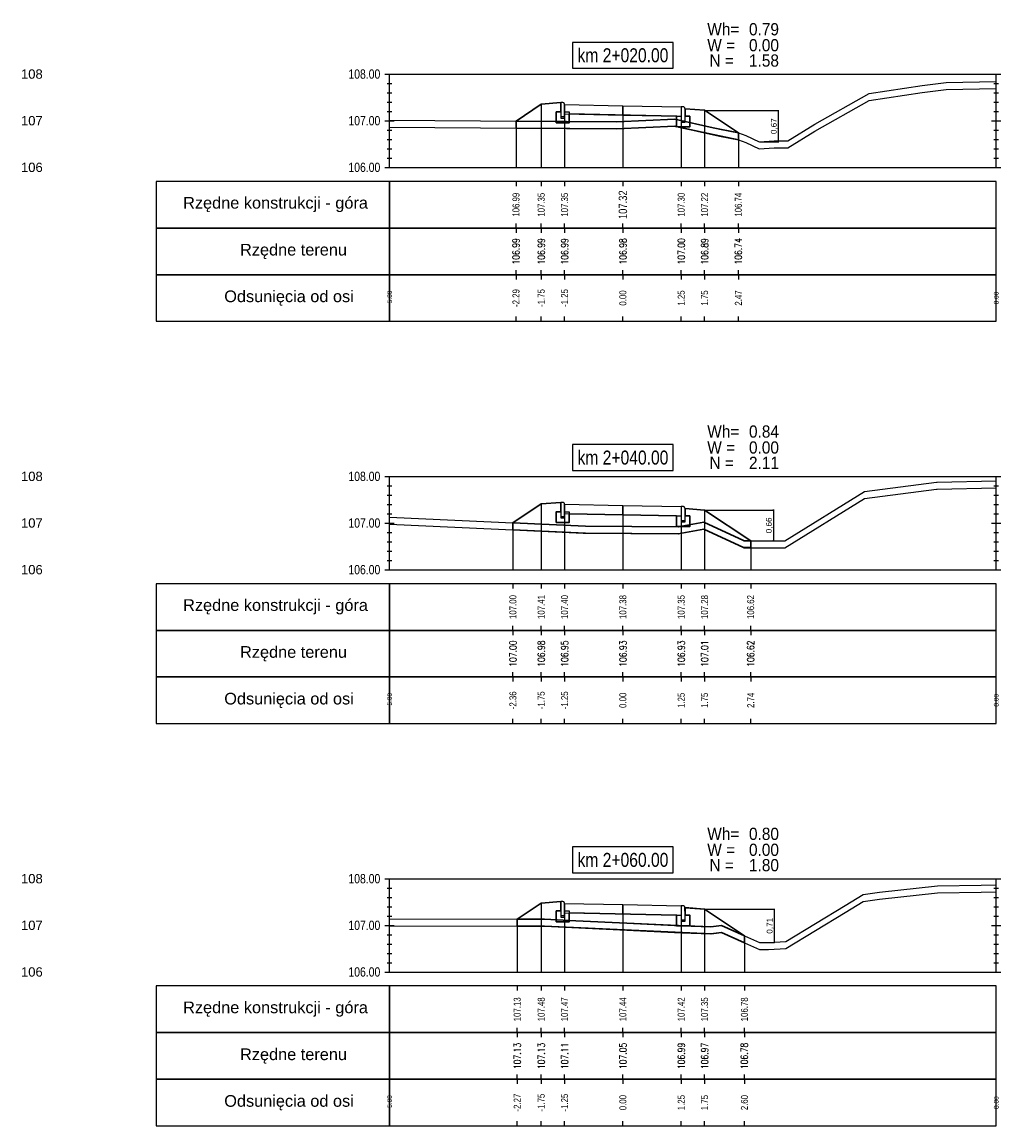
# Model space of a CAD drawing. Extents: x 7537626 to 7538805, y 5722894 to 5725486.
# Tile 13 of 105: x 7538009 to 7538030, y 5725386 to 5725410. Entities that reach past the tile are written whole.
import ezdxf

# ---------------------------------------------------------------- set-up
doc = ezdxf.new("R2010")
doc.units = 0
doc.header["$PDMODE"] = 35
doc.header["$PDSIZE"] = 0.3
for name, color, linetype in [('C-DROGI-PROFILE', 7, 'Continuous'), ('C-DROGI-PROFILE-ETYKIETY', 7, 'Continuous'), ('C-DROGI-PRZEKROJE-ETYKIETY', 7, 'Continuous'), ('C-POPRZECZKA-przekrój', 2, 'Continuous'), ('C-POPRZECZKA-widok', 1, 'Continuous')]:
    doc.layers.add(name, color=color, linetype=linetype)
for name, color, linetype, true_color in [('C-humus', 7, 'Continuous', 0x003df5), ('C-Teren', 7, 'Continuous', 0x008521), ('poprzeczki', 7, 'Continuous', 0x0000d6)]:
    doc.layers.add(name, color=color, linetype=linetype, true_color=true_color)
doc.layers.add('D-1.pow. hum.', color=7, linetype='Continuous', lineweight=30, plot=False)
doc.layers.add('D-3.nasyp', color=4, linetype='Continuous', lineweight=30, plot=False)
doc.layers.add('D-roboty-ziemne-opis', color=2, linetype='Continuous', lineweight=30)
doc.styles.add('2mm08', font='arial.ttf', dxfattribs={"width": 0.8})
doc.styles.add('opis_50', font='arial.ttf', dxfattribs={"height": 0.125})
doc.styles.get("Standard").update_dxf_attribs({"font": 'arial.ttf'})
doc.dimstyles.new('OPIS_50', dxfattribs={"dimscale": 0.5, "dimtxt": 0.125, "dimasz": 0.25, "dimexe": 0.1, "dimexo": 0.15, "dimgap": 0.1, "dimtad": 1, "dimzin": 0, "dimtxsty": 'opis_50', "dimblk": 'ARCHTICK', "dimcen": 0.15, "dimdle": 0.1, "dimaunit": 2, "dimadec": 4, "dimazin": 0, "dimtfac": 1, "dimtmove": 0, "dimatfit": 3, "dimfxl": 1, "dimarcsym": 0})

# ---------------------------------------------------------------- blocks, each defined once
blk = doc.blocks.new('_ArchTick')
at = {"color": 0, "linetype": 'ByBlock', "const_width": 0.15}
blk.add_lwpolyline([(-0.5, -0.5), (0.5, 0.5)], dxfattribs=at)
blk = doc.blocks.new('*D98')
at = {"layer": 'Defpoints', "color": 0, "transparency": 16777216}
for p in [(7538023.601, 5725407.785), (7538024.77, 5725407.112), (7538025.18, 5725407.112)]:
    blk.add_point(p, dxfattribs=at)
at = {"layer": 'poprzeczki', "color": 0, "lineweight": -2, "transparency": 16777216}
for p, q in [((7538023.616, 5725407.785), (7538025.19, 5725407.785)), ((7538025.18, 5725407.795), (7538025.18, 5725407.102)), ((7538024.785, 5725407.112), (7538025.19, 5725407.112))]:
    blk.add_line(p, q, dxfattribs=at)
at = {"layer": 'poprzeczki', "color": 0, "lineweight": -2, "transparency": 16777216, "xscale": 0.025, "yscale": 0.025, "zscale": 0.025}
for p, rotation in [((7538025.18, 5725407.785), 90), ((7538025.18, 5725407.112), 270)]:
    blk.add_blockref('_ArchTick', p, dxfattribs=dict(at, rotation=rotation))
at = {"layer": 'poprzeczki', "color": 0, "transparency": 16777216, "insert": (7538025.095, 5725407.449), "char_height": 0.125, "attachment_point": 5, "rotation": 90, "style": 'opis_50'}
blk.add_mtext('0,67', dxfattribs=at)
blk = doc.blocks.new('*D99')
at = {"layer": 'Defpoints', "color": 0, "transparency": 16777216}
for p in [(7538023.601, 5725399.219), (7538024.589, 5725398.56), (7538025.074, 5725398.56)]:
    blk.add_point(p, dxfattribs=at)
at = {"layer": 'poprzeczki', "color": 0, "lineweight": -2, "transparency": 16777216}
for p, q in [((7538023.616, 5725399.219), (7538025.084, 5725399.219)), ((7538025.074, 5725399.229), (7538025.074, 5725398.55)), ((7538024.604, 5725398.56), (7538025.084, 5725398.56))]:
    blk.add_line(p, q, dxfattribs=at)
at = {"layer": 'poprzeczki', "color": 0, "lineweight": -2, "transparency": 16777216, "xscale": 0.025, "yscale": 0.025, "zscale": 0.025}
for p, rotation in [((7538025.074, 5725399.219), 90), ((7538025.074, 5725398.56), 270)]:
    blk.add_blockref('_ArchTick', p, dxfattribs=dict(at, rotation=rotation))
at = {"layer": 'poprzeczki', "color": 0, "transparency": 16777216, "insert": (7538024.989, 5725398.89), "char_height": 0.125, "attachment_point": 5, "rotation": 90, "style": 'opis_50'}
blk.add_mtext('0,66', dxfattribs=at)
blk = doc.blocks.new('*D100')
at = {"layer": 'Defpoints', "color": 0, "transparency": 16777216}
for p in [(7538023.601, 5725390.661), (7538024.872, 5725389.951), (7538025.091, 5725389.951)]:
    blk.add_point(p, dxfattribs=at)
at = {"layer": 'poprzeczki', "color": 0, "lineweight": -2, "transparency": 16777216}
for p, q in [((7538023.616, 5725390.661), (7538025.101, 5725390.661)), ((7538025.091, 5725390.671), (7538025.091, 5725389.941)), ((7538024.887, 5725389.951), (7538025.101, 5725389.951))]:
    blk.add_line(p, q, dxfattribs=at)
at = {"layer": 'poprzeczki', "color": 0, "lineweight": -2, "transparency": 16777216, "xscale": 0.025, "yscale": 0.025, "zscale": 0.025}
for p, rotation in [((7538025.091, 5725390.661), 90), ((7538025.091, 5725389.951), 270)]:
    blk.add_blockref('_ArchTick', p, dxfattribs=dict(at, rotation=rotation))
at = {"layer": 'poprzeczki', "color": 0, "transparency": 16777216, "insert": (7538025.005, 5725390.306), "char_height": 0.125, "attachment_point": 5, "rotation": 90, "style": 'opis_50'}
blk.add_mtext('0,71', dxfattribs=at)

msp = doc.modelspace()

# ---------------------------------------------------------------- linework, layer by layer
at = {"layer": 'C-DROGI-PROFILE', "color": 7, "linetype": 'Continuous', "lineweight": -3}
for p, q in [((7538019.56, 5725406.265), (7538019.56, 5725406.165)), ((7538020.101, 5725406.265), (7538020.101, 5725406.165)), ((7538020.601, 5725406.265), (7538020.601, 5725406.165)), ((7538021.851, 5725406.265), (7538021.851, 5725406.165)), ((7538023.101, 5725406.265), (7538023.101, 5725406.165)), ((7538023.601, 5725406.265), (7538023.601, 5725406.165)), ((7538024.324, 5725406.265), (7538024.324, 5725406.165)), ((7538019.56, 5725405.265), (7538019.56, 5725405.365)), ((7538019.56, 5725405.265), (7538019.56, 5725405.165)), ((7538020.101, 5725405.265), (7538020.101, 5725405.365)), ((7538020.101, 5725405.265), (7538020.101, 5725405.165)), ((7538020.601, 5725405.265), (7538020.601, 5725405.365)), ((7538020.601, 5725405.265), (7538020.601, 5725405.165)), ((7538021.851, 5725405.265), (7538021.851, 5725405.365)), ((7538021.851, 5725405.265), (7538021.851, 5725405.165)), ((7538023.101, 5725405.265), (7538023.101, 5725405.365)), ((7538023.101, 5725405.265), (7538023.101, 5725405.165)), ((7538023.601, 5725405.265), (7538023.601, 5725405.365)), ((7538023.601, 5725405.265), (7538023.601, 5725405.165)), ((7538024.324, 5725405.265), (7538024.324, 5725405.365)), ((7538024.324, 5725405.265), (7538024.324, 5725405.165)), ((7538019.56, 5725404.265), (7538019.56, 5725404.365)), ((7538019.56, 5725404.265), (7538019.56, 5725404.165)), ((7538020.101, 5725404.265), (7538020.101, 5725404.365)), ((7538020.101, 5725404.265), (7538020.101, 5725404.165)), ((7538020.601, 5725404.265), (7538020.601, 5725404.365)), ((7538020.601, 5725404.265), (7538020.601, 5725404.165)), ((7538021.851, 5725404.265), (7538021.851, 5725404.365)), ((7538021.851, 5725404.265), (7538021.851, 5725404.165)), ((7538023.101, 5725404.265), (7538023.101, 5725404.365)), ((7538023.101, 5725404.265), (7538023.101, 5725404.165)), ((7538023.601, 5725404.265), (7538023.601, 5725404.365)), ((7538023.601, 5725404.265), (7538023.601, 5725404.165)), ((7538024.324, 5725404.265), (7538024.324, 5725404.365)), ((7538024.324, 5725404.265), (7538024.324, 5725404.165)), ((7538019.56, 5725403.265), (7538019.56, 5725403.365)), ((7538020.101, 5725403.265), (7538020.101, 5725403.365)), ((7538020.601, 5725403.265), (7538020.601, 5725403.365)), ((7538021.851, 5725403.265), (7538021.851, 5725403.365)), ((7538023.101, 5725403.265), (7538023.101, 5725403.365)), ((7538023.601, 5725403.265), (7538023.601, 5725403.365)), ((7538024.324, 5725403.265), (7538024.324, 5725403.365)), ((7538019.494, 5725397.64), (7538019.494, 5725397.54)), ((7538020.101, 5725397.64), (7538020.101, 5725397.54)), ((7538020.601, 5725397.64), (7538020.601, 5725397.54)), ((7538021.851, 5725397.64), (7538021.851, 5725397.54)), ((7538023.101, 5725397.64), (7538023.101, 5725397.54)), ((7538023.601, 5725397.64), (7538023.601, 5725397.54)), ((7538024.589, 5725397.64), (7538024.589, 5725397.54)), ((7538019.494, 5725396.64), (7538019.494, 5725396.74)), ((7538019.494, 5725396.64), (7538019.494, 5725396.54)), ((7538020.101, 5725396.64), (7538020.101, 5725396.74)), ((7538020.101, 5725396.64), (7538020.101, 5725396.54)), ((7538020.601, 5725396.64), (7538020.601, 5725396.74)), ((7538020.601, 5725396.64), (7538020.601, 5725396.54)), ((7538021.851, 5725396.64), (7538021.851, 5725396.74)), ((7538021.851, 5725396.64), (7538021.851, 5725396.54)), ((7538023.101, 5725396.64), (7538023.101, 5725396.74)), ((7538023.101, 5725396.64), (7538023.101, 5725396.54)), ((7538023.601, 5725396.64), (7538023.601, 5725396.74)), ((7538023.601, 5725396.64), (7538023.601, 5725396.54)), ((7538024.589, 5725396.64), (7538024.589, 5725396.74)), ((7538024.589, 5725396.64), (7538024.589, 5725396.54)), ((7538019.494, 5725395.64), (7538019.494, 5725395.74)), ((7538020.101, 5725395.64), (7538020.101, 5725395.74)), ((7538020.601, 5725395.64), (7538020.601, 5725395.74)), ((7538021.851, 5725395.64), (7538021.851, 5725395.74)), ((7538023.101, 5725395.64), (7538023.101, 5725395.74)), ((7538023.601, 5725395.64), (7538023.601, 5725395.74)), ((7538024.589, 5725395.64), (7538024.589, 5725395.74)), ((7538019.494, 5725395.64), (7538019.494, 5725395.54)), ((7538020.101, 5725395.64), (7538020.101, 5725395.54)), ((7538020.601, 5725395.64), (7538020.601, 5725395.54)), ((7538021.851, 5725395.64), (7538021.851, 5725395.54)), ((7538023.101, 5725395.64), (7538023.101, 5725395.54)), ((7538023.601, 5725395.64), (7538023.601, 5725395.54)), ((7538024.589, 5725395.64), (7538024.589, 5725395.54)), ((7538019.494, 5725394.64), (7538019.494, 5725394.74)), ((7538020.101, 5725394.64), (7538020.101, 5725394.74)), ((7538020.601, 5725394.64), (7538020.601, 5725394.74)), ((7538021.851, 5725394.64), (7538021.851, 5725394.74)), ((7538023.101, 5725394.64), (7538023.101, 5725394.74)), ((7538023.601, 5725394.64), (7538023.601, 5725394.74)), ((7538024.589, 5725394.64), (7538024.589, 5725394.74)), ((7538019.585, 5725389.015), (7538019.585, 5725388.915)), ((7538020.101, 5725389.015), (7538020.101, 5725388.915)), ((7538020.601, 5725389.015), (7538020.601, 5725388.915)), ((7538021.851, 5725389.015), (7538021.851, 5725388.915)), ((7538023.101, 5725389.015), (7538023.101, 5725388.915)), ((7538023.601, 5725389.015), (7538023.601, 5725388.915)), ((7538024.455, 5725389.015), (7538024.455, 5725388.915)), ((7538019.585, 5725388.015), (7538019.585, 5725388.115)), ((7538020.101, 5725388.015), (7538020.101, 5725388.115)), ((7538020.601, 5725388.015), (7538020.601, 5725388.115)), ((7538021.851, 5725388.015), (7538021.851, 5725388.115)), ((7538023.101, 5725388.015), (7538023.101, 5725388.115)), ((7538023.601, 5725388.015), (7538023.601, 5725388.115)), ((7538024.455, 5725388.015), (7538024.455, 5725388.115)), ((7538019.585, 5725388.015), (7538019.585, 5725387.915)), ((7538020.101, 5725388.015), (7538020.101, 5725387.915)), ((7538020.601, 5725388.015), (7538020.601, 5725387.915)), ((7538021.851, 5725388.015), (7538021.851, 5725387.915)), ((7538023.101, 5725388.015), (7538023.101, 5725387.915)), ((7538023.601, 5725388.015), (7538023.601, 5725387.915)), ((7538024.455, 5725388.015), (7538024.455, 5725387.915)), ((7538019.585, 5725387.015), (7538019.585, 5725387.115)), ((7538019.585, 5725387.015), (7538019.585, 5725386.915)), ((7538020.101, 5725387.015), (7538020.101, 5725387.115)), ((7538020.101, 5725387.015), (7538020.101, 5725386.915)), ((7538020.601, 5725387.015), (7538020.601, 5725387.115)), ((7538020.601, 5725387.015), (7538020.601, 5725386.915)), ((7538021.851, 5725387.015), (7538021.851, 5725387.115)), ((7538021.851, 5725387.015), (7538021.851, 5725386.915)), ((7538023.101, 5725387.015), (7538023.101, 5725387.115)), ((7538023.101, 5725387.015), (7538023.101, 5725386.915)), ((7538023.601, 5725387.015), (7538023.601, 5725387.115)), ((7538023.601, 5725387.015), (7538023.601, 5725386.915)), ((7538024.455, 5725387.015), (7538024.455, 5725387.115)), ((7538024.455, 5725387.015), (7538024.455, 5725386.915)), ((7538019.585, 5725386.015), (7538019.585, 5725386.115)), ((7538020.101, 5725386.015), (7538020.101, 5725386.115)), ((7538020.601, 5725386.015), (7538020.601, 5725386.115)), ((7538021.851, 5725386.015), (7538021.851, 5725386.115)), ((7538023.101, 5725386.015), (7538023.101, 5725386.115)), ((7538023.601, 5725386.015), (7538023.601, 5725386.115)), ((7538024.455, 5725386.015), (7538024.455, 5725386.115))]:
    msp.add_line(p, q, dxfattribs=at)
at = {"layer": 'C-DROGI-PROFILE', "color": 1, "linetype": 'Continuous', "lineweight": -3}
for points in [[(7538016.851, 5725405.265), (7538016.851, 5725406.265), (7538011.851, 5725406.265), (7538011.851, 5725405.265)], [(7538016.851, 5725405.265), (7538029.851, 5725405.265), (7538029.851, 5725406.265), (7538016.851, 5725406.265)], [(7538016.851, 5725404.265), (7538016.851, 5725405.265), (7538011.851, 5725405.265), (7538011.851, 5725404.265)], [(7538016.851, 5725404.265), (7538029.851, 5725404.265), (7538029.851, 5725405.265), (7538016.851, 5725405.265)], [(7538016.851, 5725403.265), (7538016.851, 5725404.265), (7538011.851, 5725404.265), (7538011.851, 5725403.265)], [(7538016.851, 5725403.265), (7538029.851, 5725403.265), (7538029.851, 5725404.265), (7538016.851, 5725404.265)], [(7538016.851, 5725396.64), (7538016.851, 5725397.64), (7538011.851, 5725397.64), (7538011.851, 5725396.64)], [(7538016.851, 5725396.64), (7538029.851, 5725396.64), (7538029.851, 5725397.64), (7538016.851, 5725397.64)], [(7538016.851, 5725395.64), (7538016.851, 5725396.64), (7538011.851, 5725396.64), (7538011.851, 5725395.64)], [(7538016.851, 5725395.64), (7538029.851, 5725395.64), (7538029.851, 5725396.64), (7538016.851, 5725396.64)], [(7538016.851, 5725394.64), (7538016.851, 5725395.64), (7538011.851, 5725395.64), (7538011.851, 5725394.64)], [(7538016.851, 5725394.64), (7538029.851, 5725394.64), (7538029.851, 5725395.64), (7538016.851, 5725395.64)], [(7538016.851, 5725388.015), (7538016.851, 5725389.015), (7538011.851, 5725389.015), (7538011.851, 5725388.015)], [(7538016.851, 5725388.015), (7538029.851, 5725388.015), (7538029.851, 5725389.015), (7538016.851, 5725389.015)], [(7538016.851, 5725387.015), (7538016.851, 5725388.015), (7538011.851, 5725388.015), (7538011.851, 5725387.015)], [(7538016.851, 5725387.015), (7538029.851, 5725387.015), (7538029.851, 5725388.015), (7538016.851, 5725388.015)], [(7538016.851, 5725386.015), (7538016.851, 5725387.015), (7538011.851, 5725387.015), (7538011.851, 5725386.015)], [(7538016.851, 5725386.015), (7538029.851, 5725386.015), (7538029.851, 5725387.015), (7538016.851, 5725387.015)]]:
    msp.add_3dface(points, dxfattribs=at)
at = {"layer": 'C-DROGI-PRZEKROJE-ETYKIETY', "color": 1, "linetype": 'Continuous', "lineweight": -3}
for p, q in [((7538020.101, 5725407.92), (7538020.101, 5725406.565)), ((7538020.601, 5725407.913), (7538020.601, 5725406.565)), ((7538021.851, 5725407.888), (7538021.851, 5725406.565)), ((7538023.101, 5725407.863), (7538023.101, 5725406.565)), ((7538023.601, 5725407.79), (7538023.601, 5725406.565)), ((7538019.56, 5725407.559), (7538019.56, 5725406.565)), ((7538024.324, 5725407.308), (7538024.324, 5725406.565)), ((7538020.101, 5725399.349), (7538020.101, 5725397.94)), ((7538020.601, 5725399.343), (7538020.601, 5725397.94)), ((7538021.851, 5725399.318), (7538021.851, 5725397.94)), ((7538023.101, 5725399.293), (7538023.101, 5725397.94)), ((7538023.601, 5725399.219), (7538023.601, 5725397.94)), ((7538019.494, 5725398.944), (7538019.494, 5725397.94)), ((7538024.589, 5725398.56), (7538024.589, 5725397.94)), ((7538020.101, 5725390.791), (7538020.101, 5725389.315)), ((7538020.601, 5725390.784), (7538020.601, 5725389.315)), ((7538021.851, 5725390.759), (7538021.851, 5725389.315)), ((7538023.101, 5725390.734), (7538023.101, 5725389.315)), ((7538023.601, 5725390.661), (7538023.601, 5725389.315)), ((7538019.585, 5725390.447), (7538019.585, 5725389.315)), ((7538024.455, 5725390.091), (7538024.455, 5725389.315))]:
    msp.add_line(p, q, dxfattribs=at)
at = {"layer": 'C-humus'}
for p, q in [((7538028.262, 5725408.169), (7538028.775, 5725408.235)), ((7538028.775, 5725408.235), (7538029.851, 5725408.258)), ((7538025.962, 5725407.339), (7538027.124, 5725408.002)), ((7538027.124, 5725408.002), (7538028.262, 5725408.169)), ((7538016.851, 5725407.429), (7538021.72, 5725407.393)), ((7538021.72, 5725407.393), (7538022.962, 5725407.446)), ((7538022.962, 5725407.446), (7538023.922, 5725407.236)), ((7538025.387, 5725406.982), (7538025.962, 5725407.339)), ((7538023.922, 5725407.236), (7538024.33, 5725407.156)), ((7538024.33, 5725407.156), (7538024.485, 5725407.096)), ((7538024.485, 5725407.096), (7538024.77, 5725406.962)), ((7538024.77, 5725406.962), (7538025.091, 5725406.982)), ((7538025.091, 5725406.982), (7538025.387, 5725406.982)), ((7538025.322, 5725398.411), (7538027.028, 5725399.47)), ((7538027.028, 5725399.47), (7538028.57, 5725399.668)), ((7538028.57, 5725399.668), (7538028.583, 5725399.67)), ((7538028.583, 5725399.67), (7538029.851, 5725399.692)), ((7538016.851, 5725398.919), (7538021.046, 5725398.721)), ((7538023.035, 5725398.707), (7538023.563, 5725398.807)), ((7538023.563, 5725398.807), (7538023.586, 5725398.81)), ((7538023.586, 5725398.81), (7538024.433, 5725398.413)), ((7538021.046, 5725398.721), (7538023.035, 5725398.707)), ((7538024.433, 5725398.413), (7538024.439, 5725398.41)), ((7538024.439, 5725398.41), (7538025.321, 5725398.41)), ((7538025.321, 5725398.41), (7538025.322, 5725398.411)), ((7538025.321, 5725398.41), (7538025.321, 5725398.41)), ((7538027.352, 5725390.875), (7538028.595, 5725391.014)), ((7538028.595, 5725391.014), (7538029.528, 5725391.03)), ((7538029.528, 5725391.03), (7538029.851, 5725391.037)), ((7538026.615, 5725390.589), (7538027.002, 5725390.83)), ((7538027.002, 5725390.83), (7538027.352, 5725390.875)), ((7538025.345, 5725389.816), (7538026.615, 5725390.589)), ((7538016.851, 5725390.304), (7538020.167, 5725390.295)), ((7538020.167, 5725390.295), (7538023.108, 5725390.157)), ((7538023.108, 5725390.157), (7538023.734, 5725390.13)), ((7538023.734, 5725390.13), (7538023.965, 5725390.161)), ((7538023.965, 5725390.161), (7538024.133, 5725390.082)), ((7538024.133, 5725390.082), (7538024.775, 5725389.801)), ((7538024.775, 5725389.801), (7538024.969, 5725389.801)), ((7538024.969, 5725389.801), (7538025.345, 5725389.816))]:
    msp.add_line(p, q, dxfattribs=at)
at = {"layer": 'C-POPRZECZKA-przekrój', "color": 2, "linetype": 'Continuous', "lineweight": -3}
for p, q in [((7538019.56, 5725407.559), (7538020.101, 5725407.92)), ((7538020.101, 5725407.92), (7538020.521, 5725407.953)), ((7538020.421, 5725407.523), (7538020.421, 5725407.753)), ((7538020.421, 5725407.753), (7538020.521, 5725407.753)), ((7538020.561, 5725407.953), (7538020.521, 5725407.953)), ((7538020.521, 5725407.953), (7538020.521, 5725407.623)), ((7538020.521, 5725407.753), (7538020.521, 5725407.653)), ((7538020.566, 5725407.953), (7538020.561, 5725407.953)), ((7538020.575, 5725407.951), (7538020.566, 5725407.953)), ((7538020.583, 5725407.946), (7538020.575, 5725407.951)), ((7538020.589, 5725407.942), (7538020.583, 5725407.946)), ((7538020.593, 5725407.936), (7538020.589, 5725407.942)), ((7538020.598, 5725407.929), (7538020.593, 5725407.936)), ((7538020.6, 5725407.921), (7538020.598, 5725407.929)), ((7538020.601, 5725407.913), (7538020.6, 5725407.921)), ((7538020.601, 5725407.913), (7538021.851, 5725407.888)), ((7538020.601, 5725407.913), (7538020.602, 5725407.713)), ((7538020.601, 5725407.623), (7538020.601, 5725407.913)), ((7538020.601, 5725407.913), (7538020.601, 5725407.753)), ((7538020.601, 5725407.753), (7538020.701, 5725407.753)), ((7538020.701, 5725407.753), (7538020.701, 5725407.523)), ((7538021.851, 5725407.688), (7538021.851, 5725407.888)), ((7538021.851, 5725407.888), (7538023.101, 5725407.863)), ((7538023.101, 5725407.863), (7538023.1, 5725407.663)), ((7538023.141, 5725407.863), (7538023.101, 5725407.863)), ((7538023.101, 5725407.863), (7538023.101, 5725407.533)), ((7538023.146, 5725407.863), (7538023.141, 5725407.863)), ((7538023.155, 5725407.861), (7538023.146, 5725407.863)), ((7538023.163, 5725407.856), (7538023.155, 5725407.861)), ((7538023.169, 5725407.852), (7538023.163, 5725407.856)), ((7538023.173, 5725407.846), (7538023.169, 5725407.852)), ((7538023.178, 5725407.839), (7538023.173, 5725407.846)), ((7538023.18, 5725407.831), (7538023.178, 5725407.839)), ((7538023.181, 5725407.823), (7538023.18, 5725407.831)), ((7538023.181, 5725407.533), (7538023.181, 5725407.823)), ((7538023.181, 5725407.823), (7538023.181, 5725407.663)), ((7538023.181, 5725407.823), (7538023.601, 5725407.79)), ((7538023.601, 5725407.79), (7538024.324, 5725407.308)), ((7538020.701, 5725407.523), (7538020.421, 5725407.523)), ((7538020.521, 5725407.653), (7538020.601, 5725407.653)), ((7538020.521, 5725407.623), (7538020.601, 5725407.623)), ((7538020.602, 5725407.713), (7538021.851, 5725407.688)), ((7538021.851, 5725407.688), (7538023.1, 5725407.663)), ((7538023.001, 5725407.433), (7538023.001, 5725407.663)), ((7538023.001, 5725407.663), (7538023.101, 5725407.663)), ((7538023.101, 5725407.663), (7538023.101, 5725407.563)), ((7538023.101, 5725407.563), (7538023.181, 5725407.563)), ((7538023.101, 5725407.533), (7538023.181, 5725407.533)), ((7538023.181, 5725407.663), (7538023.281, 5725407.663)), ((7538023.281, 5725407.663), (7538023.281, 5725407.433)), ((7538023.281, 5725407.433), (7538023.001, 5725407.433)), ((7538019.494, 5725398.944), (7538020.101, 5725399.349)), ((7538020.101, 5725399.349), (7538020.521, 5725399.383)), ((7538020.561, 5725399.383), (7538020.521, 5725399.383)), ((7538020.521, 5725399.383), (7538020.521, 5725399.053)), ((7538020.566, 5725399.382), (7538020.561, 5725399.383)), ((7538020.575, 5725399.38), (7538020.566, 5725399.382)), ((7538020.583, 5725399.376), (7538020.575, 5725399.38)), ((7538020.589, 5725399.371), (7538020.583, 5725399.376)), ((7538020.593, 5725399.366), (7538020.589, 5725399.371)), ((7538020.598, 5725399.358), (7538020.593, 5725399.366)), ((7538020.6, 5725399.35), (7538020.598, 5725399.358)), ((7538020.601, 5725399.343), (7538020.6, 5725399.35)), ((7538020.601, 5725399.343), (7538021.851, 5725399.318)), ((7538020.601, 5725399.343), (7538020.602, 5725399.143)), ((7538020.601, 5725399.053), (7538020.601, 5725399.343)), ((7538020.601, 5725399.343), (7538020.601, 5725399.183)), ((7538021.851, 5725399.118), (7538021.851, 5725399.318)), ((7538021.851, 5725399.318), (7538023.101, 5725399.293)), ((7538023.101, 5725399.293), (7538023.1, 5725399.093)), ((7538023.141, 5725399.293), (7538023.101, 5725399.293)), ((7538023.101, 5725399.293), (7538023.101, 5725398.963)), ((7538023.146, 5725399.292), (7538023.141, 5725399.293)), ((7538023.155, 5725399.29), (7538023.146, 5725399.292)), ((7538023.163, 5725399.286), (7538023.155, 5725399.29)), ((7538023.169, 5725399.281), (7538023.163, 5725399.286)), ((7538023.173, 5725399.276), (7538023.169, 5725399.281)), ((7538023.178, 5725399.268), (7538023.173, 5725399.276)), ((7538023.18, 5725399.26), (7538023.178, 5725399.268)), ((7538023.181, 5725399.253), (7538023.18, 5725399.26)), ((7538023.181, 5725398.963), (7538023.181, 5725399.253)), ((7538023.181, 5725399.253), (7538023.181, 5725399.093)), ((7538023.181, 5725399.253), (7538023.601, 5725399.219)), ((7538023.601, 5725399.219), (7538024.589, 5725398.56)), ((7538020.421, 5725398.953), (7538020.421, 5725399.183)), ((7538020.421, 5725399.183), (7538020.521, 5725399.183)), ((7538020.521, 5725399.183), (7538020.521, 5725399.083)), ((7538020.521, 5725399.083), (7538020.601, 5725399.083)), ((7538020.521, 5725399.053), (7538020.601, 5725399.053)), ((7538020.601, 5725399.183), (7538020.701, 5725399.183)), ((7538020.602, 5725399.143), (7538021.851, 5725399.118)), ((7538020.701, 5725399.183), (7538020.701, 5725398.953)), ((7538021.851, 5725399.118), (7538023.1, 5725399.093)), ((7538023.001, 5725398.863), (7538023.001, 5725399.093)), ((7538023.001, 5725399.093), (7538023.101, 5725399.093)), ((7538023.101, 5725399.093), (7538023.101, 5725398.993)), ((7538023.101, 5725398.993), (7538023.181, 5725398.993)), ((7538023.181, 5725399.093), (7538023.281, 5725399.093)), ((7538023.281, 5725399.093), (7538023.281, 5725398.863)), ((7538020.701, 5725398.953), (7538020.421, 5725398.953)), ((7538023.281, 5725398.863), (7538023.001, 5725398.863)), ((7538023.101, 5725398.963), (7538023.181, 5725398.963)), ((7538019.585, 5725390.447), (7538020.101, 5725390.791)), ((7538020.101, 5725390.791), (7538020.521, 5725390.824)), ((7538020.561, 5725390.824), (7538020.521, 5725390.824)), ((7538020.521, 5725390.824), (7538020.521, 5725390.494)), ((7538020.566, 5725390.824), (7538020.561, 5725390.824)), ((7538020.575, 5725390.822), (7538020.566, 5725390.824)), ((7538020.583, 5725390.817), (7538020.575, 5725390.822)), ((7538020.589, 5725390.813), (7538020.583, 5725390.817)), ((7538020.593, 5725390.807), (7538020.589, 5725390.813)), ((7538020.598, 5725390.8), (7538020.593, 5725390.807)), ((7538020.6, 5725390.792), (7538020.598, 5725390.8)), ((7538020.601, 5725390.784), (7538020.6, 5725390.792)), ((7538020.601, 5725390.784), (7538021.851, 5725390.759)), ((7538020.601, 5725390.784), (7538020.602, 5725390.584)), ((7538020.601, 5725390.494), (7538020.601, 5725390.784)), ((7538020.601, 5725390.784), (7538020.601, 5725390.624)), ((7538021.851, 5725390.559), (7538021.851, 5725390.759)), ((7538021.851, 5725390.759), (7538023.101, 5725390.734)), ((7538023.101, 5725390.734), (7538023.1, 5725390.534)), ((7538023.141, 5725390.734), (7538023.101, 5725390.734)), ((7538023.101, 5725390.734), (7538023.101, 5725390.404)), ((7538023.146, 5725390.734), (7538023.141, 5725390.734)), ((7538023.155, 5725390.732), (7538023.146, 5725390.734)), ((7538023.163, 5725390.727), (7538023.155, 5725390.732)), ((7538023.169, 5725390.723), (7538023.163, 5725390.727)), ((7538023.173, 5725390.717), (7538023.169, 5725390.723)), ((7538023.178, 5725390.71), (7538023.173, 5725390.717)), ((7538023.18, 5725390.702), (7538023.178, 5725390.71)), ((7538023.181, 5725390.694), (7538023.18, 5725390.702)), ((7538020.421, 5725390.394), (7538020.421, 5725390.624)), ((7538020.421, 5725390.624), (7538020.521, 5725390.624)), ((7538020.521, 5725390.624), (7538020.521, 5725390.524)), ((7538020.521, 5725390.524), (7538020.601, 5725390.524)), ((7538020.521, 5725390.494), (7538020.601, 5725390.494)), ((7538020.601, 5725390.624), (7538020.701, 5725390.624)), ((7538020.602, 5725390.584), (7538021.851, 5725390.559)), ((7538020.701, 5725390.624), (7538020.701, 5725390.394)), ((7538021.851, 5725390.559), (7538023.1, 5725390.534)), ((7538023.001, 5725390.304), (7538023.001, 5725390.534)), ((7538023.001, 5725390.534), (7538023.101, 5725390.534)), ((7538023.101, 5725390.534), (7538023.101, 5725390.434)), ((7538023.181, 5725390.404), (7538023.181, 5725390.694)), ((7538023.181, 5725390.694), (7538023.181, 5725390.534)), ((7538023.181, 5725390.694), (7538023.601, 5725390.661)), ((7538023.181, 5725390.534), (7538023.281, 5725390.534)), ((7538023.281, 5725390.534), (7538023.281, 5725390.304)), ((7538023.601, 5725390.661), (7538024.455, 5725390.091)), ((7538020.701, 5725390.394), (7538020.421, 5725390.394)), ((7538023.281, 5725390.304), (7538023.001, 5725390.304)), ((7538023.101, 5725390.434), (7538023.181, 5725390.434)), ((7538023.101, 5725390.404), (7538023.181, 5725390.404))]:
    msp.add_line(p, q, dxfattribs=at)
at = {"layer": 'C-POPRZECZKA-widok', "color": 1, "linetype": 'Continuous', "lineweight": -3}
for p, q in [((7538016.751, 5725408.565), (7538029.951, 5725408.565)), ((7538016.851, 5725406.565), (7538016.851, 5725408.565)), ((7538029.851, 5725406.565), (7538029.851, 5725408.565)), ((7538016.801, 5725408.365), (7538016.901, 5725408.365)), ((7538029.801, 5725408.365), (7538029.901, 5725408.365)), ((7538016.801, 5725408.165), (7538016.901, 5725408.165)), ((7538029.801, 5725408.165), (7538029.901, 5725408.165)), ((7538016.801, 5725407.965), (7538016.901, 5725407.965)), ((7538016.801, 5725407.765), (7538016.901, 5725407.765)), ((7538029.801, 5725407.965), (7538029.901, 5725407.965)), ((7538029.801, 5725407.765), (7538029.901, 5725407.765)), ((7538016.751, 5725407.565), (7538016.951, 5725407.565)), ((7538016.801, 5725407.565), (7538016.901, 5725407.565)), ((7538029.751, 5725407.565), (7538029.951, 5725407.565)), ((7538029.801, 5725407.565), (7538029.901, 5725407.565)), ((7538016.801, 5725407.365), (7538016.901, 5725407.365)), ((7538029.801, 5725407.365), (7538029.901, 5725407.365)), ((7538016.801, 5725407.165), (7538016.901, 5725407.165)), ((7538029.801, 5725407.165), (7538029.901, 5725407.165)), ((7538016.801, 5725406.965), (7538016.901, 5725406.965)), ((7538029.801, 5725406.965), (7538029.901, 5725406.965)), ((7538016.751, 5725406.565), (7538029.951, 5725406.565)), ((7538016.801, 5725406.765), (7538016.901, 5725406.765)), ((7538029.801, 5725406.765), (7538029.901, 5725406.765)), ((7538016.751, 5725399.94), (7538029.951, 5725399.94)), ((7538016.851, 5725397.94), (7538016.851, 5725399.94)), ((7538029.851, 5725397.94), (7538029.851, 5725399.94)), ((7538016.801, 5725399.74), (7538016.901, 5725399.74)), ((7538029.801, 5725399.74), (7538029.901, 5725399.74)), ((7538016.801, 5725399.54), (7538016.901, 5725399.54)), ((7538029.801, 5725399.54), (7538029.901, 5725399.54)), ((7538016.801, 5725399.34), (7538016.901, 5725399.34)), ((7538029.801, 5725399.34), (7538029.901, 5725399.34)), ((7538016.801, 5725399.14), (7538016.901, 5725399.14)), ((7538029.801, 5725399.14), (7538029.901, 5725399.14)), ((7538016.751, 5725398.94), (7538016.951, 5725398.94)), ((7538016.801, 5725398.94), (7538016.901, 5725398.94)), ((7538029.751, 5725398.94), (7538029.951, 5725398.94)), ((7538029.801, 5725398.94), (7538029.901, 5725398.94)), ((7538016.801, 5725398.74), (7538016.901, 5725398.74)), ((7538016.801, 5725398.54), (7538016.901, 5725398.54)), ((7538029.801, 5725398.74), (7538029.901, 5725398.74)), ((7538029.801, 5725398.54), (7538029.901, 5725398.54)), ((7538016.801, 5725398.34), (7538016.901, 5725398.34)), ((7538029.801, 5725398.34), (7538029.901, 5725398.34)), ((7538016.801, 5725398.14), (7538016.901, 5725398.14)), ((7538029.801, 5725398.14), (7538029.901, 5725398.14)), ((7538016.751, 5725397.94), (7538029.951, 5725397.94)), ((7538016.751, 5725391.315), (7538029.951, 5725391.315)), ((7538016.851, 5725389.315), (7538016.851, 5725391.315)), ((7538029.851, 5725389.315), (7538029.851, 5725391.315)), ((7538016.801, 5725391.115), (7538016.901, 5725391.115)), ((7538029.801, 5725391.115), (7538029.901, 5725391.115)), ((7538016.801, 5725390.915), (7538016.901, 5725390.915)), ((7538016.801, 5725390.715), (7538016.901, 5725390.715)), ((7538029.801, 5725390.915), (7538029.901, 5725390.915)), ((7538029.801, 5725390.715), (7538029.901, 5725390.715)), ((7538016.801, 5725390.515), (7538016.901, 5725390.515)), ((7538029.801, 5725390.515), (7538029.901, 5725390.515)), ((7538016.751, 5725390.315), (7538016.951, 5725390.315)), ((7538016.801, 5725390.315), (7538016.901, 5725390.315)), ((7538029.751, 5725390.315), (7538029.951, 5725390.315)), ((7538029.801, 5725390.315), (7538029.901, 5725390.315)), ((7538016.801, 5725390.115), (7538016.901, 5725390.115)), ((7538029.801, 5725390.115), (7538029.901, 5725390.115)), ((7538016.801, 5725389.915), (7538016.901, 5725389.915)), ((7538029.801, 5725389.915), (7538029.901, 5725389.915)), ((7538016.801, 5725389.715), (7538016.901, 5725389.715)), ((7538029.801, 5725389.715), (7538029.901, 5725389.715)), ((7538016.751, 5725389.315), (7538029.951, 5725389.315)), ((7538016.801, 5725389.515), (7538016.901, 5725389.515)), ((7538029.801, 5725389.515), (7538029.901, 5725389.515))]:
    msp.add_line(p, q, dxfattribs=at)
at = {"layer": 'C-POPRZECZKA-widok', "color": 3, "linetype": 'Continuous', "lineweight": -3}
for points in [[(7538020.771, 5725408.69), (7538022.93, 5725408.69), (7538022.93, 5725409.246), (7538020.771, 5725409.246)], [(7538020.771, 5725400.065), (7538022.93, 5725400.065), (7538022.93, 5725400.621), (7538020.771, 5725400.621)], [(7538020.771, 5725391.44), (7538022.93, 5725391.44), (7538022.93, 5725391.996), (7538020.771, 5725391.996)]]:
    msp.add_3dface(points, dxfattribs=at)
at = {"layer": 'C-Teren'}
for p, q in [((7538027.124, 5725408.152), (7538028.262, 5725408.319)), ((7538028.262, 5725408.319), (7538028.775, 5725408.385)), ((7538028.775, 5725408.385), (7538029.851, 5725408.408)), ((7538025.962, 5725407.489), (7538027.124, 5725408.152)), ((7538016.851, 5725407.579), (7538021.72, 5725407.543)), ((7538021.72, 5725407.543), (7538022.962, 5725407.596)), ((7538022.962, 5725407.596), (7538023.922, 5725407.386)), ((7538023.922, 5725407.386), (7538024.33, 5725407.306)), ((7538024.33, 5725407.306), (7538024.485, 5725407.246)), ((7538025.387, 5725407.132), (7538025.962, 5725407.489)), ((7538024.485, 5725407.246), (7538024.77, 5725407.112)), ((7538024.77, 5725407.112), (7538025.091, 5725407.132)), ((7538025.091, 5725407.132), (7538025.387, 5725407.132)), ((7538027.028, 5725399.62), (7538028.57, 5725399.818)), ((7538028.57, 5725399.818), (7538028.583, 5725399.82)), ((7538028.583, 5725399.82), (7538029.851, 5725399.842)), ((7538025.322, 5725398.561), (7538027.028, 5725399.62)), ((7538016.851, 5725399.069), (7538021.046, 5725398.871)), ((7538021.046, 5725398.871), (7538023.035, 5725398.857)), ((7538023.035, 5725398.857), (7538023.563, 5725398.957)), ((7538023.563, 5725398.957), (7538023.586, 5725398.96)), ((7538023.586, 5725398.96), (7538024.433, 5725398.563)), ((7538024.433, 5725398.563), (7538024.439, 5725398.56)), ((7538024.439, 5725398.56), (7538025.321, 5725398.56)), ((7538025.321, 5725398.56), (7538025.322, 5725398.561)), ((7538025.321, 5725398.56), (7538025.321, 5725398.56)), ((7538028.595, 5725391.164), (7538029.528, 5725391.18)), ((7538029.528, 5725391.18), (7538029.851, 5725391.187)), ((7538026.615, 5725390.739), (7538027.002, 5725390.98)), ((7538027.002, 5725390.98), (7538027.352, 5725391.025)), ((7538027.352, 5725391.025), (7538028.595, 5725391.164)), ((7538025.345, 5725389.966), (7538026.615, 5725390.739)), ((7538016.851, 5725390.454), (7538020.167, 5725390.445)), ((7538020.167, 5725390.445), (7538023.108, 5725390.307)), ((7538023.108, 5725390.307), (7538023.734, 5725390.28)), ((7538023.734, 5725390.28), (7538023.965, 5725390.311)), ((7538023.965, 5725390.311), (7538024.133, 5725390.232)), ((7538024.133, 5725390.232), (7538024.775, 5725389.951)), ((7538024.775, 5725389.951), (7538024.969, 5725389.951)), ((7538024.969, 5725389.951), (7538025.345, 5725389.966))]:
    msp.add_line(p, q, dxfattribs=at)
at = {"layer": 'D-1.pow. hum.'}
for points in [[(7538019.56, 5725407.559), (7538019.56, 5725407.409), (7538020.713, 5725407.401), (7538021.72, 5725407.393), (7538022.962, 5725407.446), (7538023.742, 5725407.275), (7538024.324, 5725407.158), (7538024.324, 5725407.308), (7538023.785, 5725407.416), (7538022.962, 5725407.596), (7538021.72, 5725407.543), (7538019.56, 5725407.559)], [(7538019.494, 5725398.944), (7538019.494, 5725398.794), (7538021.046, 5725398.721), (7538023.035, 5725398.707), (7538023.586, 5725398.81), (7538024.433, 5725398.413), (7538024.589, 5725398.413), (7538024.589, 5725398.56), (7538024.433, 5725398.563), (7538023.586, 5725398.96), (7538023.035, 5725398.857), (7538021.046, 5725398.871), (7538019.494, 5725398.944)], [(7538019.585, 5725390.447), (7538019.585, 5725390.297), (7538020.167, 5725390.295), (7538023.734, 5725390.13), (7538023.965, 5725390.161), (7538024.455, 5725389.941), (7538024.455, 5725390.091), (7538023.965, 5725390.311), (7538023.734, 5725390.28), (7538022.873, 5725390.318), (7538020.843, 5725390.414), (7538020.167, 5725390.445), (7538019.585, 5725390.447)]]:
    msp.add_lwpolyline(points, dxfattribs=at)
at = {"layer": 'D-3.nasyp'}
for points in [[(7538020.421, 5725407.523), (7538020.421, 5725407.753), (7538020.521, 5725407.753), (7538020.521, 5725407.953), (7538020.101, 5725407.92), (7538019.56, 5725407.559), (7538019.56, 5725407.409), (7538021.72, 5725407.393), (7538022.962, 5725407.446), (7538023.001, 5725407.437), (7538023.001, 5725407.665), (7538020.701, 5725407.711), (7538020.701, 5725407.523), (7538020.421, 5725407.523)], [(7538023.181, 5725407.823), (7538023.181, 5725407.663), (7538023.281, 5725407.663), (7538023.281, 5725407.433), (7538023.035, 5725407.433), (7538023.039, 5725407.429), (7538024.324, 5725407.159), (7538024.324, 5725407.308), (7538023.601, 5725407.79), (7538023.181, 5725407.823)], [(7538020.421, 5725398.953), (7538020.421, 5725399.183), (7538020.521, 5725399.183), (7538020.521, 5725399.383), (7538020.101, 5725399.349), (7538019.494, 5725398.944), (7538019.494, 5725398.794), (7538020.999, 5725398.724), (7538023.035, 5725398.707), (7538023.586, 5725398.81), (7538024.433, 5725398.413), (7538024.589, 5725398.41), (7538024.589, 5725398.56), (7538023.601, 5725399.219), (7538023.181, 5725399.253), (7538023.181, 5725399.093), (7538023.281, 5725399.093), (7538023.281, 5725398.863), (7538023.001, 5725398.863), (7538023.001, 5725399.093), (7538020.701, 5725399.141), (7538020.701, 5725398.953), (7538020.421, 5725398.953)], [(7538020.421, 5725390.394), (7538020.421, 5725390.624), (7538020.521, 5725390.624), (7538020.521, 5725390.824), (7538020.101, 5725390.791), (7538019.585, 5725390.447), (7538019.585, 5725390.297), (7538020.167, 5725390.295), (7538023.751, 5725390.133), (7538023.965, 5725390.161), (7538024.455, 5725389.941), (7538024.455, 5725390.091), (7538023.601, 5725390.661), (7538023.18, 5725390.698), (7538023.181, 5725390.534), (7538023.281, 5725390.534), (7538023.281, 5725390.304), (7538023.001, 5725390.304), (7538023.001, 5725390.534), (7538020.701, 5725390.582), (7538020.701, 5725390.394), (7538020.425, 5725390.394), (7538020.421, 5725390.394)]]:
    msp.add_lwpolyline(points, dxfattribs=at)

# ---------------------------------------------------------------- texts
at = {"layer": 'C-DROGI-PROFILE', "color": 2}
for s, p in [('Rzędne konstrukcji - góra', (7538012.426, 5725405.682)), ('Rzędne terenu', (7538013.646, 5725404.676)), ('Odsunięcia od osi', (7538013.307, 5725403.676)), ('Rzędne konstrukcji - góra', (7538012.426, 5725397.057)), ('Rzędne terenu', (7538013.646, 5725396.051)), ('Odsunięcia od osi', (7538013.307, 5725395.051)), ('Rzędne konstrukcji - góra', (7538012.426, 5725388.432)), ('Rzędne terenu', (7538013.646, 5725387.426)), ('Odsunięcia od osi', (7538013.307, 5725386.426))]:
    msp.add_text(s, height=0.25, dxfattribs=at).set_placement(p)
at = {"layer": 'C-DROGI-PROFILE-ETYKIETY', "color": 1, "linetype": 'Continuous', "lineweight": -3, "attachment_point": 5, "rotation": 90, "style": '2mm08'}
for s, insert, char_height in [('107.32', (7538021.851, 5725405.765), 0.18), ('106.99', (7538019.56, 5725405.765), 0.15), ('107.35', (7538020.101, 5725405.765), 0.15), ('107.35', (7538020.601, 5725405.765), 0.15), ('107.30', (7538023.101, 5725405.765), 0.15), ('107.22', (7538023.601, 5725405.765), 0.15), ('106.74', (7538024.324, 5725405.765), 0.15), ('{\\Fsimplex.shx|c238;106.99}', (7538019.56, 5725404.765), 0.15), ('{\\Fsimplex.shx|c238;106.99}', (7538020.101, 5725404.765), 0.15), ('{\\Fsimplex.shx|c238;106.99}', (7538020.601, 5725404.765), 0.15), ('{\\Fsimplex.shx|c238;106.98}', (7538021.851, 5725404.765), 0.15), ('{\\Fsimplex.shx|c238;107.00}', (7538023.101, 5725404.765), 0.15), ('{\\Fsimplex.shx|c238;106.89}', (7538023.601, 5725404.765), 0.15), ('{\\Fsimplex.shx|c238;106.74}', (7538024.324, 5725404.765), 0.15), ('-2.29', (7538019.56, 5725403.765), 0.15), ('-1.75', (7538020.101, 5725403.765), 0.15), ('-1.25', (7538020.601, 5725403.765), 0.15), ('0.00', (7538021.851, 5725403.765), 0.15), ('1.25', (7538023.101, 5725403.765), 0.15), ('1.75', (7538023.601, 5725403.765), 0.15), ('2.47', (7538024.324, 5725403.765), 0.15), ('107.00', (7538019.494, 5725397.14), 0.15), ('107.41', (7538020.101, 5725397.14), 0.15), ('107.40', (7538020.601, 5725397.14), 0.15), ('107.38', (7538021.851, 5725397.14), 0.15), ('107.35', (7538023.101, 5725397.14), 0.15), ('107.28', (7538023.601, 5725397.14), 0.15), ('106.62', (7538024.589, 5725397.14), 0.15), ('{\\Fsimplex.shx|c238;107.00}', (7538019.494, 5725396.14), 0.15), ('{\\Fsimplex.shx|c238;106.98}', (7538020.101, 5725396.14), 0.15), ('{\\Fsimplex.shx|c238;106.95}', (7538020.601, 5725396.14), 0.15), ('{\\Fsimplex.shx|c238;106.93}', (7538021.851, 5725396.14), 0.15), ('{\\Fsimplex.shx|c238;106.93}', (7538023.101, 5725396.14), 0.15), ('{\\Fsimplex.shx|c238;107.01}', (7538023.601, 5725396.14), 0.15), ('{\\Fsimplex.shx|c238;106.62}', (7538024.589, 5725396.14), 0.15), ('-2.36', (7538019.494, 5725395.14), 0.15), ('-1.75', (7538020.101, 5725395.14), 0.15), ('-1.25', (7538020.601, 5725395.14), 0.15), ('0.00', (7538021.851, 5725395.14), 0.15), ('1.25', (7538023.101, 5725395.14), 0.15), ('1.75', (7538023.601, 5725395.14), 0.15), ('2.74', (7538024.589, 5725395.14), 0.15), ('107.13', (7538019.585, 5725388.515), 0.15), ('107.48', (7538020.101, 5725388.515), 0.15), ('107.47', (7538020.601, 5725388.515), 0.15), ('107.44', (7538021.851, 5725388.515), 0.15), ('107.42', (7538023.101, 5725388.515), 0.15), ('107.35', (7538023.601, 5725388.515), 0.15), ('106.78', (7538024.455, 5725388.515), 0.15), ('{\\Fsimplex.shx|c238;107.13}', (7538019.585, 5725387.515), 0.15), ('{\\Fsimplex.shx|c238;107.13}', (7538020.101, 5725387.515), 0.15), ('{\\Fsimplex.shx|c238;107.11}', (7538020.601, 5725387.515), 0.15), ('{\\Fsimplex.shx|c238;107.05}', (7538021.851, 5725387.515), 0.15), ('{\\Fsimplex.shx|c238;106.99}', (7538023.101, 5725387.515), 0.15), ('{\\Fsimplex.shx|c238;106.97}', (7538023.601, 5725387.515), 0.15), ('{\\Fsimplex.shx|c238;106.78}', (7538024.455, 5725387.515), 0.15), ('-2.27', (7538019.585, 5725386.515), 0.15), ('-1.75', (7538020.101, 5725386.515), 0.15), ('-1.25', (7538020.601, 5725386.515), 0.15), ('0.00', (7538021.851, 5725386.515), 0.15), ('1.25', (7538023.101, 5725386.515), 0.15), ('1.75', (7538023.601, 5725386.515), 0.15), ('2.60', (7538024.455, 5725386.515), 0.15)]:
    msp.add_mtext(s, dxfattribs=dict(at, insert=insert, char_height=char_height))
at = {"layer": 'C-DROGI-PROFILE-ETYKIETY', "color": 7, "linetype": 'Continuous', "lineweight": -3, "char_height": 0.1, "attachment_point": 5, "rotation": 90, "style": '2mm08'}
for s, insert in [('-5.00', (7538016.851, 5725403.765)), ('8.00', (7538029.851, 5725403.765)), ('-5.00', (7538016.851, 5725395.14)), ('8.00', (7538029.851, 5725395.14)), ('-5.00', (7538016.851, 5725386.515)), ('8.00', (7538029.851, 5725386.515))]:
    msp.add_mtext(s, dxfattribs=dict(at, insert=insert))
at = {"layer": 'C-POPRZECZKA-widok', "color": 3, "linetype": 'Continuous', "lineweight": -3, "char_height": 0.3, "attachment_point": 8, "style": '2mm08'}
for s, insert in [('km 2+020.00', (7538021.851, 5725408.815)), ('km 2+040.00', (7538021.851, 5725400.19)), ('km 2+060.00', (7538021.851, 5725391.565))]:
    msp.add_mtext(s, dxfattribs=dict(at, insert=insert))
at = {"layer": 'C-POPRZECZKA-widok', "color": 1, "linetype": 'Continuous', "lineweight": -3, "char_height": 0.2, "attachment_point": 4}
for s, insert in [('108', (7538008.951, 5725408.565)), ('107', (7538008.951, 5725407.565)), ('106', (7538008.951, 5725406.565)), ('108', (7538008.951, 5725399.94)), ('107', (7538008.951, 5725398.94)), ('106', (7538008.951, 5725397.94)), ('108', (7538008.951, 5725391.315)), ('107', (7538008.951, 5725390.315)), ('106', (7538008.951, 5725389.315))]:
    msp.add_mtext(s, dxfattribs=dict(at, insert=insert))
at = {"layer": 'C-POPRZECZKA-widok', "color": 1, "linetype": 'Continuous', "lineweight": -3, "char_height": 0.2, "attachment_point": 6, "style": '2mm08'}
for s, insert in [('108.00', (7538016.651, 5725408.565)), ('107.00', (7538016.651, 5725407.565)), ('106.00', (7538016.651, 5725406.565)), ('108.00', (7538016.651, 5725399.94)), ('107.00', (7538016.651, 5725398.94)), ('106.00', (7538016.651, 5725397.94)), ('108.00', (7538016.651, 5725391.315)), ('107.00', (7538016.651, 5725390.315)), ('106.00', (7538016.651, 5725389.315))]:
    msp.add_mtext(s, dxfattribs=dict(at, insert=insert))
at = {"layer": 'D-roboty-ziemne-opis', "lineweight": 25, "width": 0.9}
for s, p in [('Wh=', (7538023.658, 5725409.396)), ('0.79', (7538024.552, 5725409.396)), ('W =', (7538023.658, 5725409.054)), ('0.00', (7538024.552, 5725409.054)), ('N =', (7538023.706, 5725408.725)), ('1.58', (7538024.552, 5725408.725)), ('Wh=', (7538023.658, 5725400.771)), ('0.84', (7538024.552, 5725400.771)), ('W =', (7538023.658, 5725400.429)), ('0.00', (7538024.552, 5725400.429)), ('N =', (7538023.706, 5725400.1)), ('2.11', (7538024.552, 5725400.1)), ('Wh=', (7538023.658, 5725392.146)), ('0.80', (7538024.552, 5725392.146)), ('W =', (7538023.658, 5725391.804)), ('0.00', (7538024.552, 5725391.804)), ('N =', (7538023.706, 5725391.475)), ('1.80', (7538024.552, 5725391.475))]:
    msp.add_text(s, height=0.2625, dxfattribs=at).set_placement(p)

# ---------------------------------------------------------------- dimensions: what is measured, and where the dimension line sits
at = {"layer": 'poprzeczki'}
for base, p1, p2, picture, middle in [((7538025.18, 5725407.112), (7538023.601, 5725407.785), (7538024.77, 5725407.112), '*D98', (7538025.095, 5725407.449)), ((7538025.074, 5725398.56), (7538023.601, 5725399.219), (7538024.589, 5725398.56), '*D99', (7538024.989, 5725398.89)), ((7538025.091, 5725389.951), (7538023.601, 5725390.661), (7538024.872, 5725389.951), '*D100', (7538025.005, 5725390.306))]:
    dim = msp.add_linear_dim(base=base, p1=p1, p2=p2, angle=90, dimstyle='OPIS_50', override={"dimscale": 0.1}, dxfattribs=at)
    dim.commit()
    dim.dimension.update_dxf_attribs({"geometry": picture, "text_midpoint": middle})

doc.saveas('drawing.dxf')
